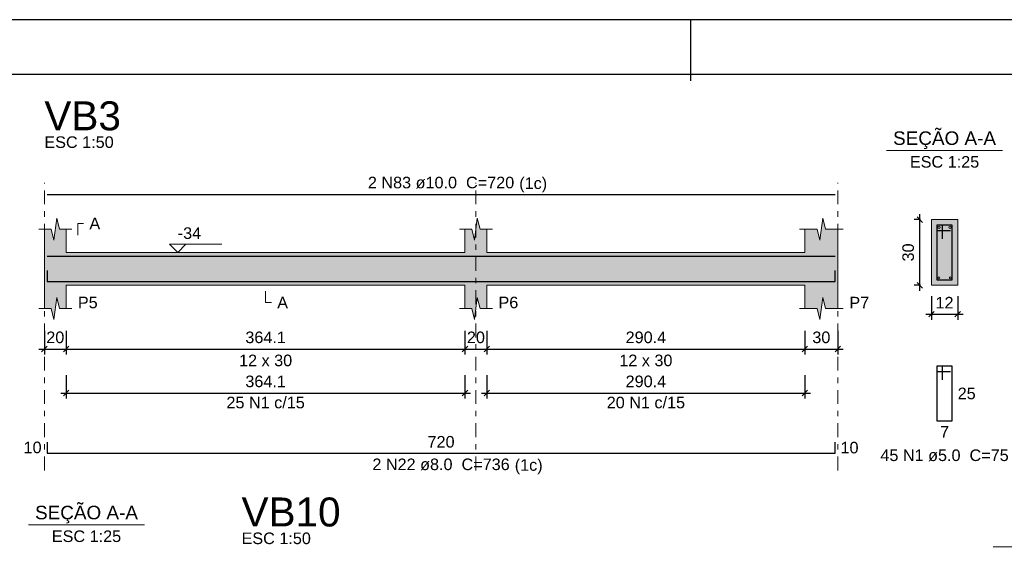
# Model space of a CAD drawing. Header units: millimetres. Extents: x 0 to 119, y 0 to 84.
# Tile 18 of 31: x 33 to 51, y 74 to 84. Entities that reach past the tile are written whole.
import ezdxf

# ---------------------------------------------------------------- set-up
doc = ezdxf.new("R2010")
doc.units = ezdxf.units.MM
doc.header["$MEASUREMENT"] = 0
doc.linetypes.add('DASHDOT', pattern=[2.54, 1.27, -0.635, 0, -0.635])
doc.linetypes.add('NULL', pattern=[0])
doc.layers.get('0').update_dxf_attribs({"lineweight": 18})
for name, color, linetype, lineweight in [('Descrição da armadura', 7, 'Continuous', 0), ('DT-Barras na forma', 2, 'Continuous', 30), ('DT-Barras no corte', 5, 'Continuous', 5), ('DT-Barras rebatidas', 2, 'Continuous', 30), ('DT-Cotas', 9, 'Continuous', 5), ('DT-Forma', 5, 'Continuous', 5), ('DT-Hachura forma vigas', 254, 'Continuous', 5), ('DT-Hachura seção vigas', 254, 'Continuous', 5), ('DT-Pontilhado', 9, 'DASHDOT', 5), ('DT-Textos', 7, 'Continuous', 5), ('DT-Título', 3, 'Continuous', 20), ('Textos armaduras', 7, 'Continuous', 0)]:
    doc.layers.add(name, color=color, linetype=linetype, lineweight=lineweight)
doc.layers.add('SEDUC_MARF', color=1, linetype='Continuous')
doc.layers.add('SEDUC_MARGG', color=7, linetype='Continuous')
doc.styles.add('Arial', font='txt')
doc.dimstyles.new('UM_25.000000', dxfattribs={"dimtxt": 0.18, "dimasz": 0.1, "dimexe": 0.1, "dimexo": 0.2, "dimgap": 0, "dimtad": 1, "dimtih": 1, "dimtoh": 1, "dimdec": 1, "dimlfac": 25, "dimzin": 0, "dimdsep": 46, "dimtxsty": 'Standard', "dimcen": 0.09, "dimdle": 0.1, "dimadec": 1, "dimazin": 2, "dimtfac": 1, "dimtdec": 4, "dimtofl": 0, "dimtmove": 0, "dimatfit": 3, "dimfxl": 1, "dimtolj": 1, "dimarcsym": 0})
doc.dimstyles.new('UM_50.000000', dxfattribs={"dimtxt": 0.18, "dimasz": 0.1, "dimexe": 0.1, "dimexo": 0.2, "dimgap": 0, "dimtad": 1, "dimtih": 1, "dimtoh": 1, "dimdec": 1, "dimlfac": 50, "dimzin": 0, "dimdsep": 46, "dimtxsty": 'Standard', "dimcen": 0.09, "dimdle": 0.1, "dimadec": 1, "dimazin": 2, "dimtfac": 1, "dimtdec": 4, "dimtofl": 0, "dimtmove": 0, "dimatfit": 3, "dimfxl": 1, "dimtolj": 1, "dimarcsym": 0})

# ---------------------------------------------------------------- blocks, each defined once
blk = doc.blocks.new('_Oblique')
at = {"color": 0, "linetype": 'ByBlock', "lineweight": -2}
blk.add_line((-0.5, -0.5), (0.5, 0.5), dxfattribs=at)
blk = doc.blocks.new('*D18')
at = {"layer": 'Defpoints', "color": 0}
for p in [(33.097636, 78.6106), (33.497636, 78.6106), (33.497636, 78.0811)]:
    blk.add_point(p, dxfattribs=at)
at = {"layer": 'DT-Cotas', "color": 0, "lineweight": -2}
for p, q in [((33.097636, 78.4106), (33.097636, 77.9811)), ((33.497636, 78.4106), (33.497636, 77.9811)), ((32.997636, 78.0811), (33.597636, 78.0811))]:
    blk.add_line(p, q, dxfattribs=at)
at = {"layer": 'DT-Cotas', "color": 0, "lineweight": -2, "xscale": 0.1, "yscale": 0.1, "zscale": 0.1, "rotation": 180}
blk.add_blockref('_Oblique', (33.097636, 78.0811), dxfattribs=at)
at = {"layer": 'DT-Cotas', "color": 0, "lineweight": -2, "xscale": 0.1, "yscale": 0.1, "zscale": 0.1}
blk.add_blockref('_Oblique', (33.497636, 78.0811), dxfattribs=at)
at = {"layer": 'DT-Cotas', "color": 7, "insert": (33.297636, 78.2929), "char_height": 0.2118, "attachment_point": 5, "rotation": 0.0057296, "style": 'Arial'}
blk.add_mtext('\\A1;20', dxfattribs=at)
blk = doc.blocks.new('*D19')
at = {"layer": 'Defpoints', "color": 0}
for p in [(33.497636, 78.6106), (40.779836, 78.6106), (40.779836, 78.0811)]:
    blk.add_point(p, dxfattribs=at)
at = {"layer": 'DT-Cotas', "color": 0, "lineweight": -2}
for p, q in [((33.497636, 78.4106), (33.497636, 77.9811)), ((40.779836, 78.4106), (40.779836, 77.9811)), ((33.397636, 78.0811), (40.879836, 78.0811))]:
    blk.add_line(p, q, dxfattribs=at)
at = {"layer": 'DT-Cotas', "color": 0, "lineweight": -2, "xscale": 0.1, "yscale": 0.1, "zscale": 0.1, "rotation": 180}
blk.add_blockref('_Oblique', (33.497636, 78.0811), dxfattribs=at)
at = {"layer": 'DT-Cotas', "color": 0, "lineweight": -2, "xscale": 0.1, "yscale": 0.1, "zscale": 0.1}
blk.add_blockref('_Oblique', (40.779836, 78.0811), dxfattribs=at)
at = {"layer": 'DT-Cotas', "color": 7, "insert": (37.138736, 78.2929), "char_height": 0.2118, "attachment_point": 5, "rotation": 0.0057296, "style": 'Arial'}
blk.add_mtext('\\A1;364.1', dxfattribs=at)
blk = doc.blocks.new('*D20')
at = {"layer": 'Defpoints', "color": 0}
for p in [(40.779836, 78.6106), (41.179836, 78.6106), (41.179836, 78.0811)]:
    blk.add_point(p, dxfattribs=at)
at = {"layer": 'DT-Cotas', "color": 0, "lineweight": -2}
for p, q in [((40.779836, 78.4106), (40.779836, 77.9811)), ((41.179836, 78.4106), (41.179836, 77.9811)), ((40.679836, 78.0811), (41.279836, 78.0811))]:
    blk.add_line(p, q, dxfattribs=at)
at = {"layer": 'DT-Cotas', "color": 0, "lineweight": -2, "xscale": 0.1, "yscale": 0.1, "zscale": 0.1, "rotation": 180}
blk.add_blockref('_Oblique', (40.779836, 78.0811), dxfattribs=at)
at = {"layer": 'DT-Cotas', "color": 0, "lineweight": -2, "xscale": 0.1, "yscale": 0.1, "zscale": 0.1}
blk.add_blockref('_Oblique', (41.179836, 78.0811), dxfattribs=at)
at = {"layer": 'DT-Cotas', "color": 7, "insert": (40.979836, 78.2929), "char_height": 0.2118, "attachment_point": 5, "rotation": 0.0057296, "style": 'Arial'}
blk.add_mtext('\\A1;20', dxfattribs=at)
blk = doc.blocks.new('*D21')
at = {"layer": 'Defpoints', "color": 0}
for p in [(41.179836, 78.6106), (46.988636, 78.6106), (46.988636, 78.0811)]:
    blk.add_point(p, dxfattribs=at)
at = {"layer": 'DT-Cotas', "color": 0, "lineweight": -2}
for p, q in [((41.179836, 78.4106), (41.179836, 77.9811)), ((46.988636, 78.4106), (46.988636, 77.9811)), ((41.079836, 78.0811), (47.088636, 78.0811))]:
    blk.add_line(p, q, dxfattribs=at)
at = {"layer": 'DT-Cotas', "color": 0, "lineweight": -2, "xscale": 0.1, "yscale": 0.1, "zscale": 0.1, "rotation": 180}
blk.add_blockref('_Oblique', (41.179836, 78.0811), dxfattribs=at)
at = {"layer": 'DT-Cotas', "color": 0, "lineweight": -2, "xscale": 0.1, "yscale": 0.1, "zscale": 0.1}
blk.add_blockref('_Oblique', (46.988636, 78.0811), dxfattribs=at)
at = {"layer": 'DT-Cotas', "color": 7, "insert": (44.084236, 78.2929), "char_height": 0.2118, "attachment_point": 5, "rotation": 0.0057296, "style": 'Arial'}
blk.add_mtext('\\A1;290.4', dxfattribs=at)
blk = doc.blocks.new('*D22')
at = {"layer": 'Defpoints', "color": 0}
for p in [(46.988636, 78.6106), (47.588636, 78.6106), (47.588636, 78.0811)]:
    blk.add_point(p, dxfattribs=at)
at = {"layer": 'DT-Cotas', "color": 0, "lineweight": -2}
for p, q in [((46.988636, 78.4106), (46.988636, 77.9811)), ((47.588636, 78.4106), (47.588636, 77.9811)), ((46.888636, 78.0811), (47.688636, 78.0811))]:
    blk.add_line(p, q, dxfattribs=at)
at = {"layer": 'DT-Cotas', "color": 0, "lineweight": -2, "xscale": 0.1, "yscale": 0.1, "zscale": 0.1, "rotation": 180}
blk.add_blockref('_Oblique', (46.988636, 78.0811), dxfattribs=at)
at = {"layer": 'DT-Cotas', "color": 0, "lineweight": -2, "xscale": 0.1, "yscale": 0.1, "zscale": 0.1}
blk.add_blockref('_Oblique', (47.588636, 78.0811), dxfattribs=at)
at = {"layer": 'DT-Cotas', "color": 7, "insert": (47.288636, 78.2929), "char_height": 0.2118, "attachment_point": 5, "rotation": 0.0057296, "style": 'Arial'}
blk.add_mtext('\\A1;30', dxfattribs=at)
blk = doc.blocks.new('*D23')
at = {"layer": 'Defpoints', "color": 0}
for p in [(49.086988, 80.446), (49.298788, 80.446), (49.298788, 79.246)]:
    blk.add_point(p, dxfattribs=at)
at = {"layer": 'DT-Cotas', "color": 0, "lineweight": -2}
for p, q in [((49.098788, 80.446), (48.986988, 80.446)), ((49.086988, 79.146), (49.086988, 80.546)), ((49.098788, 79.246), (48.986988, 79.246))]:
    blk.add_line(p, q, dxfattribs=at)
at = {"layer": 'DT-Cotas', "color": 0, "lineweight": -2, "xscale": 0.1, "yscale": 0.1, "zscale": 0.1}
for p, rotation in [((49.086988, 80.446), 90), ((49.086988, 79.246), 270)]:
    blk.add_blockref('_Oblique', p, dxfattribs=dict(at, rotation=rotation))
at = {"layer": 'DT-Cotas', "color": 7, "insert": (48.875188, 79.846), "char_height": 0.2118, "attachment_point": 5, "rotation": 90, "style": 'Arial'}
blk.add_mtext('\\A1;30', dxfattribs=at)
blk = doc.blocks.new('*D24')
at = {"layer": 'Defpoints', "color": 0}
for p in [(49.298788, 79.246), (49.778788, 79.246), (49.778788, 78.7165)]:
    blk.add_point(p, dxfattribs=at)
at = {"layer": 'DT-Cotas', "color": 0, "lineweight": -2}
for p, q in [((49.298788, 79.046), (49.298788, 78.6165)), ((49.778788, 79.046), (49.778788, 78.6165)), ((49.198788, 78.7165), (49.878788, 78.7165))]:
    blk.add_line(p, q, dxfattribs=at)
at = {"layer": 'DT-Cotas', "color": 0, "lineweight": -2, "xscale": 0.1, "yscale": 0.1, "zscale": 0.1, "rotation": 180}
blk.add_blockref('_Oblique', (49.298788, 78.7165), dxfattribs=at)
at = {"layer": 'DT-Cotas', "color": 0, "lineweight": -2, "xscale": 0.1, "yscale": 0.1, "zscale": 0.1}
blk.add_blockref('_Oblique', (49.778788, 78.7165), dxfattribs=at)
at = {"layer": 'DT-Cotas', "color": 7, "insert": (49.538788, 78.9283), "char_height": 0.2118, "attachment_point": 5, "rotation": 0.0057296, "style": 'Arial'}
blk.add_mtext('\\A1;12', dxfattribs=at)
blk = doc.blocks.new('*D25')
at = {"layer": 'Defpoints', "color": 0}
for p in [(33.497636, 77.80576), (40.779836, 77.80576), (40.779836, 77.27626)]:
    blk.add_point(p, dxfattribs=at)
at = {"layer": 'DT-Cotas', "color": 0, "lineweight": -2}
for p, q in [((33.497636, 77.60576), (33.497636, 77.17626)), ((40.779836, 77.60576), (40.779836, 77.17626)), ((33.397636, 77.27626), (40.879836, 77.27626))]:
    blk.add_line(p, q, dxfattribs=at)
at = {"layer": 'DT-Cotas', "color": 0, "lineweight": -2, "xscale": 0.1, "yscale": 0.1, "zscale": 0.1, "rotation": 180}
blk.add_blockref('_Oblique', (33.497636, 77.27626), dxfattribs=at)
at = {"layer": 'DT-Cotas', "color": 0, "lineweight": -2, "xscale": 0.1, "yscale": 0.1, "zscale": 0.1}
blk.add_blockref('_Oblique', (40.779836, 77.27626), dxfattribs=at)
at = {"layer": 'DT-Cotas', "color": 7, "insert": (37.138736, 77.48806), "char_height": 0.2118, "attachment_point": 5, "rotation": 0.0057296, "style": 'Arial'}
blk.add_mtext('\\A1;364.1', dxfattribs=at)
blk = doc.blocks.new('*D26')
at = {"layer": 'Defpoints', "color": 0}
for p in [(41.179836, 77.80576), (46.988636, 77.80576), (46.988636, 77.27626)]:
    blk.add_point(p, dxfattribs=at)
at = {"layer": 'DT-Cotas', "color": 0, "lineweight": -2}
for p, q in [((41.179836, 77.60576), (41.179836, 77.17626)), ((46.988636, 77.60576), (46.988636, 77.17626)), ((41.079836, 77.27626), (47.088636, 77.27626))]:
    blk.add_line(p, q, dxfattribs=at)
at = {"layer": 'DT-Cotas', "color": 0, "lineweight": -2, "xscale": 0.1, "yscale": 0.1, "zscale": 0.1, "rotation": 180}
blk.add_blockref('_Oblique', (41.179836, 77.27626), dxfattribs=at)
at = {"layer": 'DT-Cotas', "color": 0, "lineweight": -2, "xscale": 0.1, "yscale": 0.1, "zscale": 0.1}
blk.add_blockref('_Oblique', (46.988636, 77.27626), dxfattribs=at)
at = {"layer": 'DT-Cotas', "color": 7, "insert": (44.084236, 77.48806), "char_height": 0.2118, "attachment_point": 5, "rotation": 0.0057296, "style": 'Arial'}
blk.add_mtext('\\A1;290.4', dxfattribs=at)

msp = doc.modelspace()

# ---------------------------------------------------------------- hatches: boundary and pattern name
at = {"layer": 'DT-Hachura forma vigas', "linetype": 'Continuous'}
msp.add_hatch(color=254, dxfattribs=at).paths.add_polyline_path([(47.5886, 78.8224), (47.5886, 79.246), (47.5886, 79.846), (47.5886, 80.2696), (47.3636, 80.2696), (47.3136, 80.4696), (47.2636, 80.0696), (47.2136, 80.2696), (46.9886, 80.2696), (46.9886, 79.846), (41.1798, 79.846), (41.1798, 80.2696), (41.0548, 80.2696), (41.0048, 80.4696), (40.9548, 80.0696), (40.9048, 80.2696), (40.7798, 80.2696), (40.7798, 79.846), (33.4976, 79.846), (33.4976, 80.2696), (33.3726, 80.2696), (33.3226, 80.4696), (33.2726, 80.0696), (33.2226, 80.2696), (33.0976, 80.2696), (33.0976, 79.846), (33.0976, 79.246), (33.0976, 78.8224), (33.2226, 78.8224), (33.2726, 78.6224), (33.3226, 79.0224), (33.3726, 78.8224), (33.4976, 78.8224), (33.4976, 79.246), (40.7798, 79.246), (40.7798, 78.8224), (40.9048, 78.8224), (40.9548, 78.6224), (41.0048, 79.0224), (41.0548, 78.8224), (41.1798, 78.8224), (41.1798, 79.246), (46.9886, 79.246), (46.9886, 78.8224), (47.2136, 78.8224), (47.2636, 78.6224), (47.3136, 79.0224), (47.3636, 78.8224), (47.5886, 78.8224)])
at = {"layer": 'DT-Hachura seção vigas', "linetype": 'Continuous'}
msp.add_hatch(color=254, dxfattribs=at).paths.add_polyline_path([(49.2988, 79.246), (49.2988, 79.246), (49.7788, 79.246), (49.7788, 80.446), (49.2988, 80.446), (49.2988, 79.246)])

# ---------------------------------------------------------------- linework, layer by layer
at = {"layer": 'DT-Barras na forma'}
for p, q in [((49.4988, 80.346), (49.3988, 80.346)), ((49.3988, 80.346), (49.3988, 79.346)), ((49.6788, 80.346), (49.3988, 80.346)), ((49.3988, 80.346), (49.3988, 80.246)), ((49.3988, 80.246), (49.6488, 80.246)), ((49.4988, 80.096), (49.4988, 80.346)), ((49.6788, 79.346), (49.6788, 80.346)), ((49.3988, 79.346), (49.6788, 79.346))]:
    msp.add_line(p, q, dxfattribs=at)
for points in [[(33.1476, 79.776), (47.5386, 79.776)], [(33.1476, 79.514), (33.1476, 79.314), (47.5386, 79.314), (47.5386, 79.514)]]:
    msp.add_lwpolyline(points, dxfattribs=at)
at = {"layer": 'DT-Barras no corte'}
for centre, radius in [((49.4388, 80.306), 0.02), ((49.6388, 80.306), 0.02), ((49.4348, 79.382), 0.016), ((49.6428, 79.382), 0.016)]:
    msp.add_circle(centre, radius, dxfattribs=at)
at = {"layer": 'DT-Barras rebatidas'}
for points in [[(33.1476, 80.9056), (47.5386, 80.9056)], [(49.4988, 77.5193), (49.4988, 77.7693), (49.3988, 77.7693), (49.3988, 76.7693), (49.6788, 76.7693), (49.6788, 77.7693), (49.3988, 77.7693), (49.3988, 77.6693), (49.6488, 77.6693)], [(33.1476, 76.3794), (33.1476, 76.1794), (47.5386, 76.1794), (47.5386, 76.3794)]]:
    msp.add_lwpolyline(points, dxfattribs=at)
at = {"layer": 'DT-Forma'}
for p, q in [((33.2726, 80.0696), (33.3226, 80.4696)), ((33.3226, 80.4696), (33.3726, 80.2696)), ((40.9548, 80.0696), (41.0048, 80.4696)), ((41.0048, 80.4696), (41.0548, 80.2696)), ((47.2636, 80.0696), (47.3136, 80.4696)), ((47.3136, 80.4696), (47.3636, 80.2696)), ((49.7788, 80.446), (49.2988, 80.446)), ((49.2988, 80.446), (49.2988, 79.246)), ((49.7788, 79.246), (49.7788, 80.446)), ((32.9976, 80.2696), (33.2226, 80.2696)), ((33.0976, 79.846), (33.0976, 80.2696)), ((33.2226, 80.2696), (33.2726, 80.0696)), ((33.3726, 80.2696), (33.5976, 80.2696)), ((33.4976, 80.2696), (33.4976, 79.846)), ((40.6798, 80.2696), (40.9048, 80.2696)), ((40.7798, 79.846), (40.7798, 80.2696)), ((40.9048, 80.2696), (40.9548, 80.0696)), ((41.0548, 80.2696), (41.2798, 80.2696)), ((41.1798, 80.2696), (41.1798, 79.846)), ((46.8886, 80.2696), (47.2136, 80.2696)), ((46.9886, 79.846), (46.9886, 80.2696)), ((47.2136, 80.2696), (47.2636, 80.0696)), ((47.3636, 80.2696), (47.6886, 80.2696)), ((47.5886, 80.2696), (47.5886, 79.846)), ((33.4976, 79.846), (40.7798, 79.846)), ((41.1798, 79.846), (46.9886, 79.846)), ((33.0976, 79.246), (33.0976, 78.8224)), ((33.4976, 78.8224), (33.4976, 79.246)), ((33.4976, 79.246), (40.7798, 79.246)), ((40.7798, 79.246), (40.7798, 78.8224)), ((41.1798, 78.8224), (41.1798, 79.246)), ((41.1798, 79.246), (46.9886, 79.246)), ((46.9886, 79.246), (46.9886, 78.8224)), ((47.5886, 78.8224), (47.5886, 79.246)), ((49.2988, 79.246), (49.7788, 79.246)), ((33.2726, 78.6224), (33.3226, 79.0224)), ((33.3226, 79.0224), (33.3726, 78.8224)), ((40.9548, 78.6224), (41.0048, 79.0224)), ((41.0048, 79.0224), (41.0548, 78.8224)), ((47.2636, 78.6224), (47.3136, 79.0224)), ((47.3136, 79.0224), (47.3636, 78.8224)), ((32.9976, 78.8224), (33.2226, 78.8224)), ((33.2226, 78.8224), (33.2726, 78.6224)), ((33.3726, 78.8224), (33.5976, 78.8224)), ((40.6798, 78.8224), (40.9048, 78.8224)), ((40.9048, 78.8224), (40.9548, 78.6224)), ((41.0548, 78.8224), (41.2798, 78.8224)), ((46.8886, 78.8224), (47.2136, 78.8224)), ((47.2136, 78.8224), (47.2636, 78.6224)), ((47.3636, 78.8224), (47.6886, 78.8224))]:
    msp.add_line(p, q, dxfattribs=at)
at = {"layer": 'DT-Forma', "linetype": 'Continuous'}
for p, q in [((33.0976, 79.246), (33.0976, 79.846)), ((47.5886, 79.846), (47.5886, 79.246))]:
    msp.add_line(p, q, dxfattribs=at)
at = {"layer": 'DT-Pontilhado', "ltscale": 0.2}
for p, q in [((33.0976, 75.8617), (33.0976, 81.1174)), ((40.9798, 75.8617), (40.9798, 81.1174)), ((47.5886, 75.8617), (47.5886, 81.1174))]:
    msp.add_line(p, q, dxfattribs=at)
at = {"layer": 'DT-Textos'}
for p, q in [((48.4798, 81.7109), (50.5978, 81.7109)), ((32.8078, 74.8686), (34.9258, 74.8686)), ((50.4254, 74.4657), (52.5434, 74.4657))]:
    msp.add_line(p, q, dxfattribs=at)
for points in [[(33.7094, 80.1637), (33.7094, 80.3755), (33.8153, 80.3755)], [(35.6823, 79.9943), (35.534, 79.846), (35.3858, 79.9943), (36.3389, 79.9943)], [(37.1387, 79.1401), (37.1387, 78.9283), (37.2446, 78.9283)]]:
    msp.add_lwpolyline(points, dxfattribs=at)
at = {"layer": 'SEDUC_MARF'}
msp.add_line((44.9015, 84.1), (44.9015, 82.9804), dxfattribs=at)
msp.add_lwpolyline([(118.9, 84.1), (0, 84.1), (0, 0), (118.9, 0)], close=True, dxfattribs=at)
at = {"layer": 'SEDUC_MARGG'}
msp.add_lwpolyline([(2.5, 1), (117.9, 1), (117.9, 83.1), (2.5, 83.1), (2.5, 1)], dxfattribs=at)

# ---------------------------------------------------------------- texts
at = {"layer": 'Descrição da armadura', "linetype": 'NULL', "char_height": 0.2118, "attachment_point": 8, "line_spacing_factor": 0.9, "style": 'Arial'}
for s, insert, width in [('2 N83 ø10.0  C=720', (40.3428, 81.0119), 5.239541), ('25 N1 c/15', (37.1387, 76.9946), 2.805127), ('20 N1 c/15', (44.0842, 76.9946), 2.805127), ('45 N1 ø5.0  C=75', (49.5388, 76.0279), 4.594404), ('2 N22 ø8.0  C=736', (40.3428, 75.8619), 4.916973)]:
    msp.add_mtext(s, dxfattribs=dict(at, insert=insert, width=width))
at = {"layer": 'DT-Textos', "linetype": 'NULL', "line_spacing_factor": 0.798, "style": 'Arial'}
for s, insert, char_height, width, attachment_point in [('ESC 1:50', (33.0978, 81.7529), 0.2118, 2.482559, 7), ('SEÇÃO A-A', (49.5388, 81.735), 0.2471, 3.812061, 8), ('ESC 1:25', (49.5388, 81.3929), 0.2118, 2.482559, 8), ('(1c)', (41.7708, 80.942), 0.2118, 0.998857, 7), ('A', (33.9208, 80.2699), 0.2118, 0.386855, 7), ('-34', (35.5338, 80.0899), 0.2118, 0.838281, 7), ('P5', (33.7098, 78.8229), 0.2118, 0.709424, 7), ('A', (37.3508, 78.8229), 0.2118, 0.386855, 7), ('P6', (41.3918, 78.8229), 0.2118, 0.709424, 7), ('P7', (47.8008, 78.8229), 0.2118, 0.709424, 7), ('12 x 30', (37.1388, 77.7639), 0.2118, 1.902559, 8), ('12 x 30', (44.0838, 77.7639), 0.2118, 1.902559, 8), ('(1c)', (41.6888, 75.792), 0.2118, 0.998857, 7), ('SEÇÃO A-A', (33.8672, 74.8927), 0.2471, 3.812061, 8), ('ESC 1:25', (33.8672, 74.5506), 0.2118, 2.482559, 8), ('ESC 1:50', (36.699, 74.5126), 0.2118, 2.482559, 7)]:
    msp.add_mtext(s, dxfattribs=dict(at, insert=insert, char_height=char_height, width=width, attachment_point=attachment_point))
at = {"layer": 'DT-Título', "linetype": 'NULL', "char_height": 0.5295, "attachment_point": 7, "line_spacing_factor": 0.798, "style": 'Arial'}
for s, insert, width in [('VB3', (33.0978, 82.0707), 2.797402), ('VB10', (36.699, 74.8304), 3.620508)]:
    msp.add_mtext(s, dxfattribs=dict(at, insert=insert, width=width))
at = {"layer": 'Textos armaduras', "linetype": 'NULL', "char_height": 0.2118, "line_spacing_factor": 0.9, "style": 'Arial'}
for s, insert, width, attachment_point in [('25', (49.7788, 77.3752), 1.045137, 1), ('7', (49.5388, 76.672), 0.722568, 2), ('10', (33.0476, 76.1735), 1.045137, 9), ('720', (40.3431, 76.2767), 1.367705, 8), ('10', (47.6386, 76.3853), 1.045137, 1)]:
    msp.add_mtext(s, dxfattribs=dict(at, insert=insert, width=width, attachment_point=attachment_point))

# ---------------------------------------------------------------- dimensions: what is measured, and where the dimension line sits
at = {"layer": 'DT-Cotas'}
dim = msp.add_linear_dim(base=(49.087, 80.446), p1=(49.2988, 79.246), p2=(49.2988, 80.446), angle=90, dimstyle='UM_25.000000', override={"dimtxt": 0.2118, "dimasz": 0.1, "dimexe": 0.1, "dimexo": 0.2, "dimtad": 1, "dimtih": 0, "dimtoh": 0, "dimdec": 1, "dimlfac": 25, "dimzin": 8, "dimtxsty": 'Arial', "dimblk": 'Oblique', "dimblk1": 'Oblique', "dimblk2": 'Oblique', "dimsah": 1, "dimdle": 0.1, "dimse1": 0, "dimse2": 0, "dimclrt": 7, "dimadec": 1, "dimazin": 3, "dimtmove": 2, "dimldrblk": 'Oblique'}, dxfattribs=at)
dim.commit()
dim.dimension.update_dxf_attribs({"geometry": '*D23', "text_midpoint": (48.8752, 79.846), "dimtype": 160, "text_rotation": 90})
for base, p1, p2, dimstyle, override, picture, middle in [((49.7788, 78.7165), (49.2988, 79.246), (49.7788, 79.246), 'UM_25.000000', {"dimtxt": 0.2118, "dimasz": 0.1, "dimexe": 0.1, "dimexo": 0.2, "dimtad": 1, "dimtih": 0, "dimtoh": 0, "dimdec": 1, "dimlfac": 25, "dimzin": 8, "dimtxsty": 'Arial', "dimblk": 'Oblique', "dimblk1": 'Oblique', "dimblk2": 'Oblique', "dimsah": 1, "dimdle": 0.1, "dimse1": 0, "dimse2": 0, "dimclrt": 7, "dimadec": 1, "dimazin": 3, "dimtmove": 2, "dimldrblk": 'Oblique'}, '*D24', (49.5388, 78.9283)), ((33.4976, 78.0811), (33.0976, 78.6106), (33.4976, 78.6106), 'UM_50.000000', {"dimtxt": 0.2118, "dimasz": 0.1, "dimexe": 0.1, "dimexo": 0.2, "dimtad": 1, "dimtih": 0, "dimtoh": 0, "dimdec": 1, "dimlfac": 50, "dimzin": 8, "dimtxsty": 'Arial', "dimblk": 'Oblique', "dimblk1": 'Oblique', "dimblk2": 'Oblique', "dimsah": 1, "dimdle": 0.1, "dimse1": 0, "dimse2": 0, "dimclrt": 7, "dimadec": 1, "dimazin": 3, "dimtmove": 2, "dimldrblk": 'Oblique'}, '*D18', (33.2976, 78.2929)), ((40.7798, 78.0811), (33.4976, 78.6106), (40.7798, 78.6106), 'UM_50.000000', {"dimtxt": 0.2118, "dimasz": 0.1, "dimexe": 0.1, "dimexo": 0.2, "dimtad": 1, "dimtih": 0, "dimtoh": 0, "dimdec": 1, "dimlfac": 50, "dimzin": 8, "dimtxsty": 'Arial', "dimblk": 'Oblique', "dimblk1": 'Oblique', "dimblk2": 'Oblique', "dimsah": 1, "dimdle": 0.1, "dimse1": 0, "dimse2": 0, "dimclrt": 7, "dimadec": 1, "dimazin": 3, "dimtmove": 2, "dimldrblk": 'Oblique'}, '*D19', (37.1387, 78.2929)), ((41.1798, 78.0811), (40.7798, 78.6106), (41.1798, 78.6106), 'UM_50.000000', {"dimtxt": 0.2118, "dimasz": 0.1, "dimexe": 0.1, "dimexo": 0.2, "dimtad": 1, "dimtih": 0, "dimtoh": 0, "dimdec": 1, "dimlfac": 50, "dimzin": 8, "dimtxsty": 'Arial', "dimblk": 'Oblique', "dimblk1": 'Oblique', "dimblk2": 'Oblique', "dimsah": 1, "dimdle": 0.1, "dimse1": 0, "dimse2": 0, "dimclrt": 7, "dimadec": 1, "dimazin": 3, "dimtmove": 2, "dimldrblk": 'Oblique'}, '*D20', (40.9798, 78.2929)), ((46.9886, 78.0811), (41.1798, 78.6106), (46.9886, 78.6106), 'UM_50.000000', {"dimtxt": 0.2118, "dimasz": 0.1, "dimexe": 0.1, "dimexo": 0.2, "dimtad": 1, "dimtih": 0, "dimtoh": 0, "dimdec": 1, "dimlfac": 50, "dimzin": 8, "dimtxsty": 'Arial', "dimblk": 'Oblique', "dimblk1": 'Oblique', "dimblk2": 'Oblique', "dimsah": 1, "dimdle": 0.1, "dimse1": 0, "dimse2": 0, "dimclrt": 7, "dimadec": 1, "dimazin": 3, "dimtmove": 2, "dimldrblk": 'Oblique'}, '*D21', (44.0842, 78.2929)), ((47.5886, 78.0811), (46.9886, 78.6106), (47.5886, 78.6106), 'UM_50.000000', {"dimtxt": 0.2118, "dimasz": 0.1, "dimexe": 0.1, "dimexo": 0.2, "dimtad": 1, "dimtih": 0, "dimtoh": 0, "dimdec": 1, "dimlfac": 50, "dimzin": 8, "dimtxsty": 'Arial', "dimblk": 'Oblique', "dimblk1": 'Oblique', "dimblk2": 'Oblique', "dimsah": 1, "dimdle": 0.1, "dimse1": 0, "dimse2": 0, "dimclrt": 7, "dimadec": 1, "dimazin": 3, "dimtmove": 2, "dimldrblk": 'Oblique'}, '*D22', (47.2886, 78.2929)), ((40.7798, 77.2763), (33.4976, 77.8058), (40.7798, 77.8058), 'UM_50.000000', {"dimtxt": 0.2118, "dimasz": 0.1, "dimexe": 0.1, "dimexo": 0.2, "dimtad": 1, "dimtih": 0, "dimtoh": 0, "dimdec": 1, "dimlfac": 50, "dimzin": 8, "dimtxsty": 'Arial', "dimblk": 'Oblique', "dimblk1": 'Oblique', "dimblk2": 'Oblique', "dimsah": 1, "dimdle": 0.1, "dimse1": 0, "dimse2": 0, "dimclrt": 7, "dimadec": 1, "dimazin": 3, "dimtmove": 2, "dimldrblk": 'Oblique'}, '*D25', (37.1387, 77.4881)), ((46.9886, 77.2763), (41.1798, 77.8058), (46.9886, 77.8058), 'UM_50.000000', {"dimtxt": 0.2118, "dimasz": 0.1, "dimexe": 0.1, "dimexo": 0.2, "dimtad": 1, "dimtih": 0, "dimtoh": 0, "dimdec": 1, "dimlfac": 50, "dimzin": 8, "dimtxsty": 'Arial', "dimblk": 'Oblique', "dimblk1": 'Oblique', "dimblk2": 'Oblique', "dimsah": 1, "dimdle": 0.1, "dimse1": 0, "dimse2": 0, "dimclrt": 7, "dimadec": 1, "dimazin": 3, "dimtmove": 2, "dimldrblk": 'Oblique'}, '*D26', (44.0842, 77.4881))]:
    dim = msp.add_linear_dim(base=base, p1=p1, p2=p2, dimstyle=dimstyle, override=override, dxfattribs=at)
    dim.commit()
    dim.dimension.update_dxf_attribs({"geometry": picture, "text_midpoint": middle, "dimtype": 160, "text_rotation": 0.00573})

doc.saveas('drawing.dxf')
